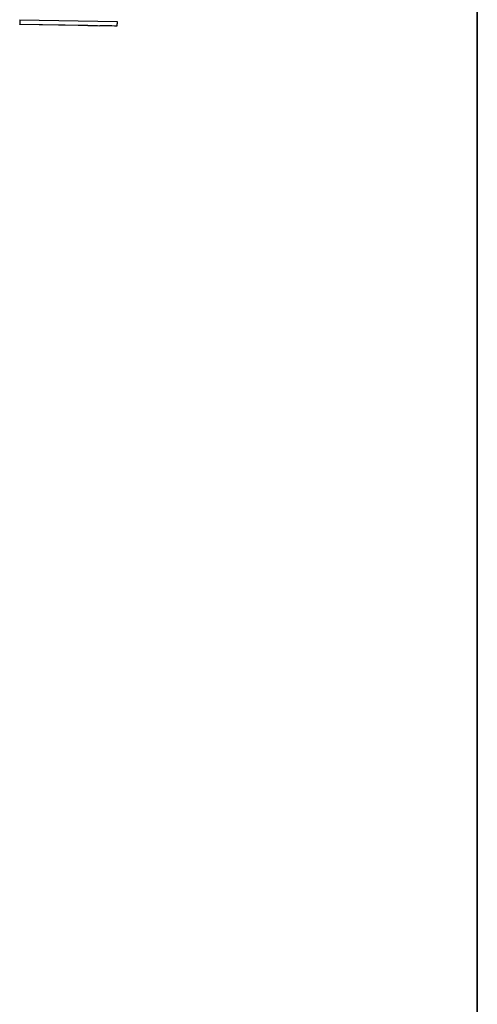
# Model space of a CAD drawing. Header units: millimetres. Extents: x 14365 to 105143, y -126377 to -22383.
# Tile 30 of 191: x 35640 to 35661, y -125720 to -125675. Entities that reach past the tile are written whole.
import ezdxf

# ---------------------------------------------------------------- set-up
doc = ezdxf.new("R2010")
doc.units = ezdxf.units.MM
doc.layers.add('UT_ZAŘÍZENÍ - OT', color=3, linetype='Continuous', lineweight=35)

msp = doc.modelspace()

# ---------------------------------------------------------------- linework, layer by layer
at = {"color": 0, "linetype": 'Continuous'}
for p, q in [((35640.264, -125674.778), (35640.26, -125674.978)), ((35640.26, -125674.99), (35640.26, -125674.978)), ((35640.26, -125674.978), (35644.759, -125675.057)), ((35643.41, -125675.045), (35640.26, -125674.99)), ((35640.264, -125674.778), (35644.763, -125674.857)), ((35643.41, -125675.048), (35643.41, -125675.045)), ((35643.41, -125675.048), (35643.973, -125675.058)), ((35644.763, -125674.857), (35644.759, -125675.057)), ((35644.763, -125674.867), (35644.759, -125675.067)), ((35644.759, -125675.057), (35644.759, -125675.067))]:
    msp.add_line(p, q, dxfattribs=at)
msp.add_open_spline([(35644.759, -125675.067), (35644.607, -125675.064), (35644.344, -125675.061), (35644.082, -125675.06), (35643.972, -125675.058)], degree=3, knots=[0, 0, 0, 0, 0.581949, 1, 1, 1, 1], dxfattribs=at)
at = {"layer": 'UT_ZAŘÍZENÍ - OT', "linetype": 'Continuous'}
msp.add_line((35661.434, -125626.633), (35661.434, -126126.633), dxfattribs=at)

doc.saveas('drawing.dxf')
